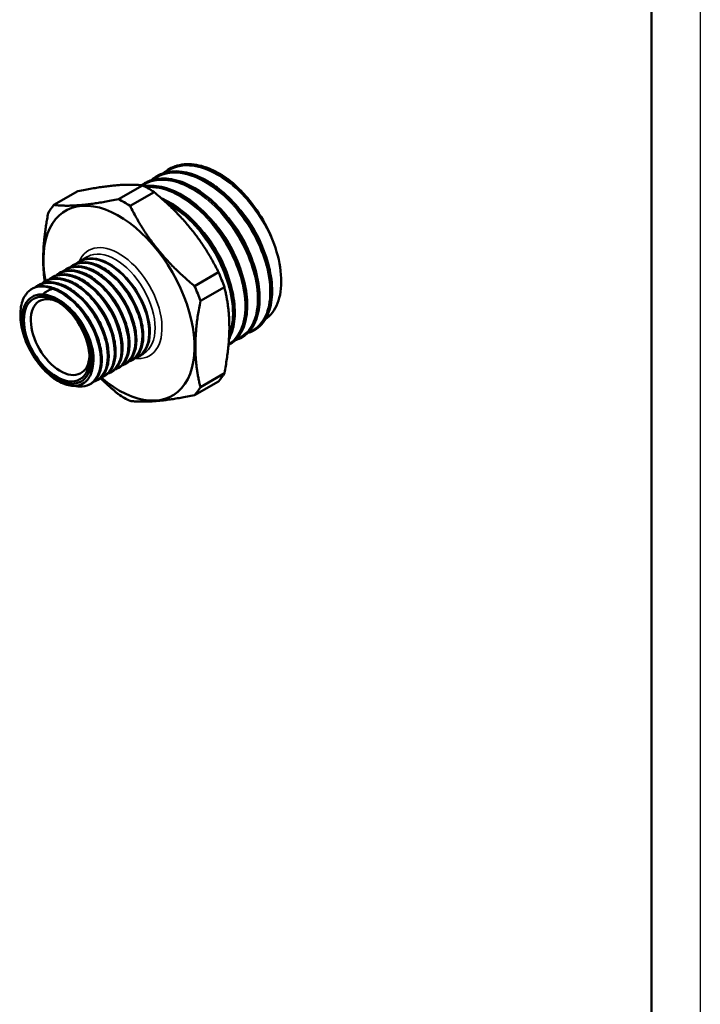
# Model space of a CAD drawing. Header units: millimetres. Extents: x 0 to 698, y -69 to 297.
# Tile 8 of 17: x 140 to 210, y 62 to 163. Entities that reach past the tile are written whole.
import ezdxf

# ---------------------------------------------------------------- set-up
doc = ezdxf.new("R2010")
doc.units = ezdxf.units.MM
for name, color, linetype, lineweight in [('Видимые тонкие (ГОСТ)', 7, 'Continuous', 35), ('Видимый контур (ГОСТ)', 7, 'Continuous', 50), ('Кромка (ГОСТ)', 7, 'Continuous', 50)]:
    doc.layers.add(name, color=color, linetype=linetype, lineweight=lineweight)

# ---------------------------------------------------------------- blocks, each defined once
blk = doc.blocks.new('Рамки ГОСТ_ граница 297x210')
at = {"layer": 'Кромка (ГОСТ)', "lineweight": 25}
blk.add_line((210, 297), (210, 0), dxfattribs=at)
at = {"layer": 'Кромка (ГОСТ)'}
blk.add_line((205, 5), (205, 292), dxfattribs=at)

msp = doc.modelspace()

# ---------------------------------------------------------------- linework, layer by layer
at = {"layer": 'Видимые тонкие (ГОСТ)'}
for centre, major_axis, start_param, end_param in [((150.57, 134.055), (3.11, -5.387), 5.8699766, 9.8291344), ((150.217, 133.851), (-2.86, 4.954), 3.1415927, 6.2831853)]:
    msp.add_ellipse(centre, major_axis=major_axis, ratio=0.5773503, start_param=start_param, end_param=end_param, dxfattribs=at)
for points, knots in [([(166.563, 139.718), (165.795, 141.841), (164.428, 143.968), (162.816, 145.518), (161.204, 147.067), (159.365, 148.021), (157.783, 148.114), (156.835, 148.17), (155.986, 147.917), (155.307, 147.398)], [8.2975348, 8.2975348, 8.2975348, 8.2975348, 9.0644963, 9.0644963, 9.0644963, 9.8312534, 9.8312534, 9.8312534, 10.2900597, 10.2900597, 10.2900597, 10.2900597]), ([(163.822, 131.112), (164.556, 131.386), (165.149, 131.941), (165.525, 132.736), (166.161, 134.08), (166.172, 136.096), (165.54, 138.223), (164.91, 140.347), (163.644, 142.558), (162.077, 144.24), (160.511, 145.921), (158.661, 147.054), (157.019, 147.322), (155.871, 147.51), (154.833, 147.273), (154.033, 146.664)], [13.2578658, 13.2578658, 13.2578658, 13.2578658, 13.7154954, 13.7154954, 13.7154954, 14.4888463, 14.4888463, 14.4888463, 15.2615187, 15.2615187, 15.2615187, 16.0335375, 16.0335375, 16.0335375, 16.573245, 16.573245, 16.573245, 16.573245]), ([(162.55, 130.378), (163.102, 130.581), (163.575, 130.942), (163.933, 131.45), (164.734, 132.587), (164.952, 134.447), (164.515, 136.517), (164.077, 138.586), (162.989, 140.841), (161.531, 142.663), (160.074, 144.484), (158.264, 145.851), (156.576, 146.387), (155.219, 146.818), (153.953, 146.707), (152.989, 146.094)], [19.5410511, 19.5410511, 19.5410511, 19.5410511, 19.8846753, 19.8846753, 19.8846753, 20.653279, 20.653279, 20.653279, 21.4213964, 21.4213964, 21.4213964, 22.1890508, 22.1890508, 22.1890508, 22.8060095, 22.8060095, 22.8060095, 22.8060095]), ([(161.775, 129.877), (161.939, 129.976), (162.092, 130.092), (162.235, 130.225), (163.21, 131.135), (163.643, 132.828), (163.4, 134.834), (163.158, 136.836), (162.246, 139.126), (160.897, 141.071), (159.551, 143.013), (157.784, 144.588), (156.065, 145.36), (155.118, 145.785), (154.191, 145.963), (153.357, 145.896)], [25.9321783, 25.9321783, 25.9321783, 25.9321783, 26.044942, 26.044942, 26.044942, 26.8171047, 26.8171047, 26.8171047, 27.5880218, 27.5880218, 27.5880218, 28.35779, 28.35779, 28.35779, 28.7814967, 28.7814967, 28.7814967, 28.7814967]), ([(161.832, 130.844), (162.097, 131.538), (162.223, 132.375), (162.19, 133.303), (162.123, 135.21), (161.385, 137.486), (160.163, 139.506), (158.943, 141.522), (157.253, 143.26), (155.536, 144.244), (155.502, 144.264), (155.468, 144.284), (155.433, 144.303)], [32.6218734, 32.6218734, 32.6218734, 32.6218734, 32.9959873, 32.9959873, 32.9959873, 33.7639044, 33.7639044, 33.7639044, 34.5301451, 34.5301451, 34.5301451, 34.5454692, 34.5454692, 34.5454692, 34.5454692]), ([(165.761, 138.274), (165.48, 139.414), (164.992, 140.606), (164.333, 141.718), (163.717, 142.756), (162.957, 143.717), (162.13, 144.514)], [8.12800907, 8.12800907, 8.12800907, 8.12800907, 8.60890296, 8.60890296, 8.60890296, 9.05846621, 9.05846621, 9.05846621, 9.05846621]), ([(163.219, 136.804), (162.82, 138.415), (161.992, 140.132), (160.893, 141.577), (160.487, 142.11), (160.046, 142.603), (159.584, 143.046)], [20.69443681, 20.69443681, 20.69443681, 20.69443681, 21.3743446, 21.3743446, 21.3743446, 21.6250466, 21.6250466, 21.6250466, 21.6250466]), ([(164.49, 137.539), (164.142, 138.941), (163.477, 140.422), (162.582, 141.734), (162.068, 142.487), (161.481, 143.18), (160.856, 143.779)], [14.4112515, 14.4112515, 14.4112515, 14.4112515, 15.00258961, 15.00258961, 15.00258961, 15.3418613, 15.3418613, 15.3418613, 15.3418613]), ([(161.948, 136.069), (161.945, 136.08), (161.943, 136.091), (161.94, 136.101), (161.47, 137.992), (160.393, 140.021), (159.006, 141.59), (158.782, 141.844), (158.55, 142.086), (158.312, 142.313)], [26.97762212, 26.97762212, 26.97762212, 26.97762212, 26.98214756, 26.98214756, 26.98214756, 27.77918946, 27.77918946, 27.77918946, 27.90823191, 27.90823191, 27.90823191, 27.90823191]), ([(145.63, 137.725), (146.064, 138.045), (146.607, 138.191), (147.212, 138.133), (148.324, 138.027), (149.625, 137.234), (150.684, 136.029), (151.741, 134.826), (152.538, 133.235), (152.815, 131.803), (153.092, 130.372), (152.847, 129.125), (152.174, 128.49), (152.01, 128.336), (151.823, 128.219), (151.616, 128.138)], [39.9872282, 39.9872282, 39.9872282, 39.9872282, 40.4603898, 40.4603898, 40.4603898, 41.330387, 41.330387, 41.330387, 42.1989863, 42.1989863, 42.1989863, 43.0663236, 43.0663236, 43.0663236, 43.276628, 43.276628, 43.276628, 43.276628]), ([(146.337, 138.135), (146.622, 138.348), (146.954, 138.485), (147.323, 138.534), (148.348, 138.669), (149.637, 138.12), (150.767, 137.078), (151.904, 136.029), (152.86, 134.5), (153.318, 133.02), (153.773, 131.549), (153.73, 130.153), (153.213, 129.311), (152.992, 128.95), (152.686, 128.694), (152.321, 128.549)], [46.2704135, 46.2704135, 46.2704135, 46.2704135, 46.582338, 46.582338, 46.582338, 47.4487544, 47.4487544, 47.4487544, 48.321406, 48.321406, 48.321406, 49.1883512, 49.1883512, 49.1883512, 49.5598133, 49.5598133, 49.5598133, 49.5598133]), ([(143.506, 136.507), (143.587, 136.567), (143.672, 136.622), (143.761, 136.669), (144.67, 137.153), (145.974, 136.91), (147.209, 136.038), (148.389, 135.203), (149.484, 133.811), (150.132, 132.34), (150.788, 130.852), (150.976, 129.31), (150.643, 128.254), (150.435, 127.595), (150.027, 127.133), (149.492, 126.916)], [21.1376722, 21.1376722, 21.1376722, 21.1376722, 21.226528, 21.226528, 21.226528, 22.1339953, 22.1339953, 22.1339953, 23.0018516, 23.0018516, 23.0018516, 23.8796262, 23.8796262, 23.8796262, 24.4270721, 24.4270721, 24.4270721, 24.4270721]), ([(144.212, 136.916), (144.976, 137.477), (146.1, 137.457), (147.244, 136.858), (148.442, 136.232), (149.641, 134.984), (150.441, 133.548), (151.241, 132.112), (151.629, 130.515), (151.486, 129.306), (151.368, 128.318), (150.896, 127.605), (150.202, 127.32)], [27.4208575, 27.4208575, 27.4208575, 27.4208575, 28.2537969, 28.2537969, 28.2537969, 29.125946, 29.125946, 29.125946, 29.9972836, 29.9972836, 29.9972836, 30.7102574, 30.7102574, 30.7102574, 30.7102574]), ([(144.921, 137.32), (145.509, 137.747), (146.3, 137.852), (147.159, 137.594), (148.324, 137.244), (149.591, 136.232), (150.544, 134.907), (151.497, 133.582), (152.119, 131.969), (152.211, 130.618), (152.305, 129.235), (151.842, 128.155), (150.997, 127.763), (150.968, 127.75), (150.94, 127.738), (150.91, 127.726)], [33.7040429, 33.7040429, 33.7040429, 33.7040429, 34.3430135, 34.3430135, 34.3430135, 35.2102069, 35.2102069, 35.2102069, 36.0768279, 36.0768279, 36.0768279, 36.9636188, 36.9636188, 36.9636188, 36.9934427, 36.9934427, 36.9934427, 36.9934427]), ([(142.096, 135.685), (142.547, 136.016), (143.116, 136.16), (143.748, 136.085), (144.87, 135.95), (146.17, 135.129), (147.219, 133.906), (148.268, 132.684), (149.045, 131.083), (149.299, 129.656), (149.553, 128.229), (149.278, 127.002), (148.581, 126.397), (148.432, 126.268), (148.264, 126.167), (148.08, 126.096)], [8.571625, 8.571625, 8.571625, 8.571625, 9.0630925, 9.0630925, 9.0630925, 9.9339463, 9.9339463, 9.9339463, 10.8044183, 10.8044183, 10.8044183, 11.6745171, 11.6745171, 11.6745171, 11.8607631, 11.8607631, 11.8607631, 11.8607631]), ([(142.802, 136.094), (143.075, 136.299), (143.393, 136.433), (143.745, 136.486), (144.765, 136.64), (146.056, 136.106), (147.192, 135.073), (148.327, 134.04), (149.288, 132.527), (149.759, 131.053), (150.23, 129.579), (150.205, 128.17), (149.702, 127.311), (149.479, 126.929), (149.163, 126.658), (148.786, 126.508)], [14.8544869, 14.8544869, 14.8544869, 14.8544869, 15.154467, 15.154467, 15.154467, 16.0228279, 16.0228279, 16.0228279, 16.8908669, 16.8908669, 16.8908669, 17.7585925, 17.7585925, 17.7585925, 18.1438868, 18.1438868, 18.1438868, 18.1438868]), ([(149.817, 135.99), (150.009, 135.806), (150.195, 135.607), (150.372, 135.395), (151.172, 134.442), (151.783, 133.245), (152.065, 132.125)], [41.20546485, 41.20546485, 41.20546485, 41.20546485, 41.37300092, 41.37300092, 41.37300092, 42.12801795, 42.12801795, 42.12801795, 42.12801795]), ([(150.524, 136.398), (150.729, 136.201), (150.926, 135.989), (151.114, 135.762), (151.897, 134.815), (152.493, 133.637), (152.772, 132.534)], [47.48865016, 47.48865016, 47.48865016, 47.48865016, 47.66718073, 47.66718073, 47.66718073, 48.41120326, 48.41120326, 48.41120326, 48.41120326]), ([(143.739, 135.516), (144.919, 135.122), (146.188, 134.061), (147.123, 132.703), (148.058, 131.345), (148.641, 129.718), (148.685, 128.382), (148.729, 127.048), (148.234, 126.031), (147.38, 125.687), (147.014, 125.539), (146.585, 125.516), (146.126, 125.609)], [2.9556898, 2.9556898, 2.9556898, 2.9556898, 3.8294621, 3.8294621, 3.8294621, 4.7027908, 4.7027908, 4.7027908, 5.5756849, 5.5756849, 5.5756849, 5.9500192, 5.9500192, 5.9500192, 5.9500192]), ([(148.403, 135.173), (148.591, 134.993), (148.773, 134.799), (148.947, 134.592), (149.752, 133.637), (150.367, 132.434), (150.651, 131.309)], [28.63909424, 28.63909424, 28.63909424, 28.63909424, 28.80303122, 28.80303122, 28.80303122, 29.56164734, 29.56164734, 29.56164734, 29.56164734]), ([(149.11, 135.582), (149.283, 135.415), (149.452, 135.237), (149.614, 135.047), (150.438, 134.084), (151.07, 132.861), (151.359, 131.717)], [34.92227954, 34.92227954, 34.92227954, 34.92227954, 35.0737697, 35.0737697, 35.0737697, 35.84483264, 35.84483264, 35.84483264, 35.84483264]), ([(142.787, 134.974), (143.797, 134.925), (145.004, 134.219), (145.981, 133.118), (146.958, 132.017), (147.687, 130.545), (147.917, 129.241), (148.05, 128.483), (148.014, 127.791), (147.829, 127.245)], [2.727235, 2.727235, 2.727235, 2.727235, 3.6277032, 3.6277032, 3.6277032, 4.5276981, 4.5276981, 4.5276981, 5.0506197, 5.0506197, 5.0506197, 5.0506197]), ([(144.208, 134.445), (145.301, 133.852), (146.383, 132.68), (147.072, 131.36), (147.49, 130.561), (147.759, 129.719), (147.858, 128.951)], [3.1422338, 3.1422338, 3.1422338, 3.1422338, 4.04476, 4.04476, 4.04476, 4.5911859, 4.5911859, 4.5911859, 4.5911859]), ([(146.989, 134.358), (147.122, 134.23), (147.252, 134.094), (147.379, 133.953), (148.257, 132.97), (148.937, 131.688), (149.238, 130.492)], [16.07272362, 16.07272362, 16.07272362, 16.07272362, 16.18911163, 16.18911163, 16.18911163, 16.99527672, 16.99527672, 16.99527672, 16.99527672]), ([(147.696, 134.766), (147.849, 134.619), (147.998, 134.463), (148.141, 134.298), (148.993, 133.325), (149.649, 132.071), (149.944, 130.901)], [22.35590893, 22.35590893, 22.35590893, 22.35590893, 22.4892853, 22.4892853, 22.4892853, 23.27846203, 23.27846203, 23.27846203, 23.27846203]), ([(146.282, 133.948), (146.43, 133.807), (146.573, 133.657), (146.712, 133.499), (147.571, 132.523), (148.234, 131.261), (148.531, 130.083)], [9.78975383, 9.78975383, 9.78975383, 9.78975383, 9.91827336, 9.91827336, 9.91827336, 10.71227237, 10.71227237, 10.71227237, 10.71227237])]:
    msp.add_open_spline(points, degree=3, knots=knots, dxfattribs=at)
at = {"layer": 'Видимый контур (ГОСТ)'}
for p, q in [((155.729, 147.79), (155.728, 147.789)), ((150.524, 144.686), (152.976, 146.102)), ((153.184, 146.32), (153.183, 146.32)), ((154.456, 147.055), (154.456, 147.055)), ((143.921, 144.097), (146.374, 145.512)), ((151.7, 144.008), (154.152, 145.423)), ((147.357, 138.805), (146.557, 138.343)), ((144.444, 137.123), (144.436, 137.118)), ((145.151, 137.531), (145.143, 137.527)), ((145.858, 137.939), (145.85, 137.935)), ((158.302, 135.794), (160.754, 137.21)), ((143.029, 136.306), (143.021, 136.302)), ((143.737, 136.715), (143.729, 136.71)), ((142.322, 135.898), (142.314, 135.894)), ((158.89, 134.279), (161.342, 135.695)), ((164.408, 131.288), (164.407, 131.288)), ((163.135, 130.554), (163.134, 130.553)), ((161.862, 129.819), (161.862, 129.818)), ((151.931, 128.236), (151.923, 128.232)), ((153.077, 128.897), (152.631, 128.64)), ((149.81, 127.012), (149.802, 127.007)), ((150.517, 127.42), (150.509, 127.415)), ((151.224, 127.828), (151.216, 127.823)), ((148.396, 126.195), (148.388, 126.19)), ((149.103, 126.603), (149.095, 126.599)), ((158.302, 124.639), (160.754, 126.055)), ((158.89, 125.476), (161.342, 126.891)), ((147.689, 125.787), (147.681, 125.782))]:
    msp.add_line(p, q, dxfattribs=at)
for centre, major_axis, start_param, end_param in [((153.564, 135.784), (-6.125, 10.609), 5.4298747, 5.5656996), ((160.635, 139.866), (-4.658, 8.067), 5.0563895, 5.0594625), ((150.57, 134.055), (5.462, -9.46), 5.2591131, 10.4444584), ((151.112, 134.368), (-6.125, 10.609), 0.193887, 0.3297118), ((151.112, 134.368), (6.125, -10.609), 2.2882821, 2.4241069), ((153.564, 135.784), (-6.125, 10.609), 4.3826772, 4.518502), ((144.206, 130.381), (-2.5, 4.33), 5.8662402, 11.411237), ((144.5, 130.551), (-2.86, 4.954), 5.9890977, 6.0598288), ((151.112, 134.368), (6.125, -10.609), 1.2410845, 1.3769093), ((144.56, 130.585), (-2.125, 3.681), 5.5550054, 10.1529579), ((153.564, 135.784), (6.125, -10.609), 0.193887, 0.3297118), ((151.112, 134.368), (6.125, -10.609), 0.193887, 0.3297118), ((151.112, 134.368), (-6.125, 10.609), 2.2882821, 2.4241069)]:
    msp.add_ellipse(centre, major_axis=major_axis, ratio=0.5773503, start_param=start_param, end_param=end_param, dxfattribs=at)
msp.add_ellipse((144.206, 130.381), major_axis=(-2.375, 4.114), ratio=0.5773503, dxfattribs=at)
for points, knots in [([(155.573, 147.691), (155.791, 147.835), (156.026, 147.953), (156.274, 148.043), (157.637, 148.536), (159.418, 148.174), (161.147, 147.063), (161.942, 146.552), (162.725, 145.89), (163.448, 145.118)], [-10.2430398, -10.2430398, -10.2430398, -10.2430398, -10.1031874, -10.1031874, -10.1031874, -9.33595, -9.33595, -9.33595, -8.9833803, -8.9833803, -8.9833803, -8.9833803]), ([(163.43, 145.139), (161.855, 146.812), (160.003, 147.937), (158.359, 148.201), (157.377, 148.359), (156.475, 148.209), (155.733, 147.783)], [2.7032681, 2.7032681, 2.7032681, 2.7032681, 3.4693483, 3.4693483, 3.4693483, 3.9269908, 3.9269908, 3.9269908, 3.9269908]), ([(155.891, 147.878), (156.434, 148.153), (157.061, 148.288), (158.377, 148.264), (159.083, 148.108), (160.374, 147.586), (160.97, 147.257), (161.55, 146.853)], [0, 0, 0, 0, 0.29321035, 0.29321035, 0.58382591, 0.58382591, 0.82382575, 0.82382575, 0.82382575, 0.82382575]), ([(154.303, 146.952), (154.752, 147.248), (155.267, 147.436), (155.83, 147.502), (157.331, 147.677), (159.164, 146.986), (160.849, 145.622), (162.533, 144.259), (164.052, 142.241), (165.013, 140.117), (165.981, 137.974), (166.37, 135.748), (166.088, 134.055), (165.862, 132.701), (165.209, 131.701), (164.269, 131.217)], [-16.5262252, -16.5262252, -16.5262252, -16.5262252, -16.2387766, -16.2387766, -16.2387766, -15.4736208, -15.4736208, -15.4736208, -14.7092547, -14.7092547, -14.7092547, -13.9381489, -13.9381489, -13.9381489, -13.3216442, -13.3216442, -13.3216442, -13.3216442]), ([(164.405, 131.293), (164.744, 131.487), (165.044, 131.749), (165.293, 132.078), (166.13, 133.18), (166.392, 135.016), (165.995, 137.083), (165.598, 139.149), (164.546, 141.424), (163.108, 143.287), (161.67, 145.151), (159.862, 146.582), (158.155, 147.189), (156.77, 147.681), (155.465, 147.624), (154.458, 147.051)], [7.0685835, 7.0685835, 7.0685835, 7.0685835, 7.2964178, 7.2964178, 7.2964178, 8.0612052, 8.0612052, 8.0612052, 8.8257971, 8.8257971, 8.8257971, 9.590199, 9.590199, 9.590199, 10.2101761, 10.2101761, 10.2101761, 10.2101761]), ([(154.619, 147.143), (155.161, 147.418), (155.788, 147.553), (157.105, 147.529), (157.81, 147.373), (158.816, 146.966), (159.118, 146.821), (159.57, 146.571), (159.722, 146.481), (159.948, 146.339), (160.024, 146.29), (160.325, 146.089), (160.551, 145.926), (161.447, 145.225), (162.106, 144.588), (163.338, 143.143), (163.92, 142.309), (164.898, 140.589), (165.306, 139.68), (165.903, 137.899), (166.101, 137.005), (166.263, 135.342), (166.23, 134.552), (165.938, 133.172), (165.675, 132.565), (165.09, 131.802), (164.83, 131.559), (164.54, 131.369)], [0, 0, 0, 0, 0.2932103, 0.2932103, 0.5838259, 0.5838259, 0.7066925, 0.7066925, 0.7688027, 0.7688027, 0.7998736, 0.7998736, 0.8931896, 0.8931896, 1.1760509, 1.1760509, 1.4740504, 1.4740504, 1.7709883, 1.7709883, 2.0680396, 2.0680396, 2.3658211, 2.3658211, 2.6642938, 2.6642938, 2.8453743, 2.8453743, 2.8453743, 2.8453743]), ([(153.03, 146.216), (153.661, 146.627), (154.418, 146.828), (155.253, 146.79), (156.84, 146.717), (158.69, 145.778), (160.319, 144.235), (162.005, 142.639), (163.435, 140.412), (164.214, 138.201), (164.975, 136.045), (165.109, 133.93), (164.595, 132.442), (164.278, 131.527), (163.719, 130.857), (162.994, 130.486)], [-22.8094105, -22.8094105, -22.8094105, -22.8094105, -22.4072692, -22.4072692, -22.4072692, -21.6426835, -21.6426835, -21.6426835, -20.8514771, -20.8514771, -20.8514771, -20.0796284, -20.0796284, -20.0796284, -19.6048295, -19.6048295, -19.6048295, -19.6048295]), ([(153.142, 146.018), (153.388, 146.058), (153.643, 146.076), (154.559, 146.059), (155.265, 145.903), (156.695, 145.325), (157.437, 144.889), (158.86, 143.797), (159.557, 143.126), (160.817, 141.639), (161.397, 140.806), (162.369, 139.084), (162.774, 138.175), (163.367, 136.395), (163.561, 135.502), (163.718, 133.841), (163.682, 133.053), (163.384, 131.678), (163.117, 131.073), (162.534, 130.322), (162.279, 130.085), (161.994, 129.9)], [0.177834, 0.177834, 0.177834, 0.177834, 0.2932103, 0.2932103, 0.5838259, 0.5838259, 0.8808781, 0.8808781, 1.1791241, 1.1791241, 1.4765997, 1.4765997, 1.7735527, 1.7735527, 2.0706089, 2.0706089, 2.368403, 2.368403, 2.6668725, 2.6668725, 2.8440882, 2.8440882, 2.8440882, 2.8440882]), ([(161.862, 129.819), (162.963, 130.457), (163.615, 131.861), (163.635, 133.671), (163.656, 135.537), (163.005, 137.815), (161.843, 139.882), (160.681, 141.948), (159.022, 143.781), (157.297, 144.88), (155.858, 145.797), (154.386, 146.194), (153.15, 146.012)], [19.6349541, 19.6349541, 19.6349541, 19.6349541, 20.3771506, 20.3771506, 20.3771506, 21.1423312, 21.1423312, 21.1423312, 21.9071045, 21.9071045, 21.9071045, 22.5453136, 22.5453136, 22.5453136, 22.5453136]), ([(153.152, 146.007), (153.709, 146.094), (154.313, 146.066), (154.943, 145.916), (156.622, 145.518), (158.471, 144.264), (160.001, 142.502), (161.531, 140.741), (162.725, 138.494), (163.276, 136.376), (163.826, 134.26), (163.728, 132.298), (163.021, 131.029), (162.708, 130.467), (162.278, 130.043), (161.762, 129.773)], [-28.8283241, -28.8283241, -28.8283241, -28.8283241, -28.5401525, -28.5401525, -28.5401525, -27.7717516, -27.7717516, -27.7717516, -27.0039091, -27.0039091, -27.0039091, -26.2366013, -26.2366013, -26.2366013, -25.8968904, -25.8968904, -25.8968904, -25.8968904]), ([(163.134, 130.556), (163.308, 130.654), (163.471, 130.772), (163.622, 130.908), (164.618, 131.804), (165.074, 133.491), (164.851, 135.501), (164.628, 137.51), (163.731, 139.818), (162.387, 141.791), (161.045, 143.762), (159.273, 145.375), (157.537, 146.184), (155.918, 146.939), (154.347, 146.986), (153.184, 146.32)], [13.3517688, 13.3517688, 13.3517688, 13.3517688, 13.4683914, 13.4683914, 13.4683914, 14.2382798, 14.2382798, 14.2382798, 15.0075506, 15.0075506, 15.0075506, 15.7762279, 15.7762279, 15.7762279, 16.4933614, 16.4933614, 16.4933614, 16.4933614]), ([(153.346, 146.408), (153.888, 146.683), (154.515, 146.818), (155.832, 146.794), (156.537, 146.638), (157.967, 146.06), (158.71, 145.624), (160.133, 144.532), (160.83, 143.861), (162.09, 142.374), (162.669, 141.541), (163.642, 139.819), (164.047, 138.91), (164.64, 137.13), (164.834, 136.237), (164.99, 134.576), (164.954, 133.788), (164.657, 132.412), (164.39, 131.808), (163.806, 131.057), (163.551, 130.82), (163.267, 130.635)], [0, 0, 0, 0, 0.2932103, 0.2932103, 0.5838259, 0.5838259, 0.8808781, 0.8808781, 1.1791241, 1.1791241, 1.4765997, 1.4765997, 1.7735527, 1.7735527, 2.0706089, 2.0706089, 2.368403, 2.368403, 2.6668725, 2.6668725, 2.8440882, 2.8440882, 2.8440882, 2.8440882]), ([(163.43, 145.139), (162.909, 145.721), (162.442, 146.146), (161.849, 146.638), (161.656, 146.78), (161.55, 146.853)], [-0.083958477, -0.083958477, -0.083958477, -0.083958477, -0.041841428, -0.041841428, -0.012325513, -0.012325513, -0.012325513, -0.012325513]), ([(166.563, 139.718), (166.252, 140.666), (165.824, 141.621), (164.766, 143.466), (164.137, 144.344), (163.448, 145.118)], [-0.63773606, -0.63773606, -0.63773606, -0.63773606, -0.3231922, -0.3231922, 0, 0, 0, 0]), ([(154.868, 144.811), (155.537, 144.521), (156.22, 144.112), (157.587, 143.062), (158.284, 142.391), (159.545, 140.904), (160.124, 140.071), (161.096, 138.349), (161.502, 137.44), (162.094, 135.66), (162.288, 134.767), (162.445, 133.106), (162.409, 132.318), (162.161, 131.175), (162.011, 130.755), (161.814, 130.387)], [0.6069798, 0.6069798, 0.6069798, 0.6069798, 0.8808781, 0.8808781, 1.1791241, 1.1791241, 1.4765997, 1.4765997, 1.7735527, 1.7735527, 2.0706089, 2.0706089, 2.368403, 2.368403, 2.566308, 2.566308, 2.566308, 2.566308]), ([(161.812, 130.425), (162.04, 130.868), (162.201, 131.384), (162.287, 131.962), (162.541, 133.667), (162.128, 135.887), (161.148, 138.014), (160.17, 140.138), (158.634, 142.146), (156.943, 143.489), (156.294, 144.003), (155.626, 144.417), (154.964, 144.721)], [26.2615193, 26.2615193, 26.2615193, 26.2615193, 26.521303, 26.521303, 26.521303, 27.2878236, 27.2878236, 27.2878236, 28.0534167, 28.0534167, 28.0534167, 28.3467617, 28.3467617, 28.3467617, 28.3467617]), ([(154.965, 144.726), (156.512, 144.006), (158.095, 142.659), (159.373, 140.973), (160.825, 139.056), (161.866, 136.723), (162.22, 134.633), (162.501, 132.975), (162.348, 131.486), (161.814, 130.423)], [-34.6296298, -34.6296298, -34.6296298, -34.6296298, -33.9436337, -33.9436337, -33.9436337, -33.1636258, -33.1636258, -33.1636258, -32.5449656, -32.5449656, -32.5449656, -32.5449656]), ([(165.532, 132.415), (166.078, 132.777), (166.501, 133.329), (167.062, 134.759), (167.189, 135.629), (167.118, 137.577), (166.917, 138.637), (166.563, 139.718)], [-1.0610141, -1.0610141, -1.0610141, -1.0610141, -0.7127824, -0.7127824, -0.3583329, -0.3583329, 0, 0, 0, 0]), ([(145.722, 137.854), (145.753, 137.876), (145.785, 137.896), (145.818, 137.916), (146.669, 138.428), (147.898, 138.28), (149.099, 137.526), (150.298, 136.774), (151.447, 135.433), (152.17, 133.963), (152.891, 132.496), (153.174, 130.926), (152.935, 129.791), (152.772, 129.016), (152.367, 128.453), (151.806, 128.176)], [40.0111837, 40.0111837, 40.0111837, 40.0111837, 40.0443925, 40.0443925, 40.0443925, 40.9131815, 40.9131815, 40.9131815, 41.7805133, 41.7805133, 41.7805133, 42.6465238, 42.6465238, 42.6465238, 43.2376816, 43.2376816, 43.2376816, 43.2376816]), ([(151.931, 128.237), (152.008, 128.281), (152.081, 128.33), (152.151, 128.386), (152.874, 128.963), (153.18, 130.174), (152.953, 131.601), (152.726, 133.027), (151.97, 134.644), (150.931, 135.896), (149.892, 137.148), (148.588, 138.013), (147.45, 138.192), (146.855, 138.285), (146.311, 138.191), (145.862, 137.932)], [-49.4800843, -49.4800843, -49.4800843, -49.4800843, -49.3964645, -49.3964645, -49.3964645, -48.5278286, -48.5278286, -48.5278286, -47.6595663, -47.6595663, -47.6595663, -46.7916688, -46.7916688, -46.7916688, -46.3384916, -46.3384916, -46.3384916, -46.3384916]), ([(145.992, 138.01), (146.327, 138.172), (146.713, 138.248), (147.524, 138.218), (147.958, 138.114), (148.835, 137.744), (149.289, 137.47), (150.158, 136.786), (150.582, 136.369), (151.348, 135.447), (151.698, 134.932), (152.285, 133.87), (152.528, 133.31), (152.879, 132.217), (152.992, 131.669), (153.076, 130.653), (153.047, 130.172), (152.852, 129.336), (152.683, 128.97), (152.332, 128.537), (152.194, 128.409), (152.041, 128.305)], [0, 0, 0, 0, 0.180547, 0.180547, 0.3594617, 0.3594617, 0.5419337, 0.5419337, 0.7249667, 0.7249667, 0.907564, 0.907564, 1.0898859, 1.0898859, 1.2722796, 1.2722796, 1.4550896, 1.4550896, 1.6382403, 1.6382403, 1.7346471, 1.7346471, 1.7346471, 1.7346471]), ([(146.227, 138.107), (146.255, 138.132), (146.284, 138.156), (146.351, 138.208), (146.39, 138.236), (146.429, 138.263)], [1.693972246, 1.693972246, 1.693972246, 1.693972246, 1.712144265, 1.712144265, 1.735040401, 1.735040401, 1.735040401, 1.735040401]), ([(146.43, 138.26), (147.095, 138.704), (148.002, 138.749), (148.962, 138.368), (150.163, 137.89), (151.426, 136.75), (152.326, 135.346), (153.22, 133.954), (153.743, 132.327), (153.728, 131.024), (153.715, 129.843), (153.262, 128.947), (152.515, 128.58)], [46.2943691, 46.2943691, 46.2943691, 46.2943691, 46.9927292, 46.9927292, 46.9927292, 47.8673033, 47.8673033, 47.8673033, 48.7350248, 48.7350248, 48.7350248, 49.5208669, 49.5208669, 49.5208669, 49.5208669]), ([(143.603, 136.624), (144.158, 136.996), (144.879, 137.097), (145.663, 136.89), (146.862, 136.575), (148.188, 135.547), (149.181, 134.177), (150.158, 132.831), (150.797, 131.182), (150.888, 129.805), (150.979, 128.429), (150.523, 127.351), (149.689, 126.947), (149.689, 126.947), (149.688, 126.947), (149.688, 126.946)], [21.1616278, 21.1616278, 21.1616278, 21.1616278, 21.7449244, 21.7449244, 21.7449244, 22.6361918, 22.6361918, 22.6361918, 23.5124651, 23.5124651, 23.5124651, 24.3876978, 24.3876978, 24.3876978, 24.3881257, 24.3881257, 24.3881257, 24.3881257]), ([(149.806, 127.019), (150.14, 127.21), (150.413, 127.507), (150.6, 127.901), (151.047, 128.841), (150.997, 130.311), (150.456, 131.806), (149.915, 133.299), (148.894, 134.789), (147.728, 135.764), (146.562, 136.738), (145.272, 137.18), (144.283, 136.934), (144.089, 136.886), (143.907, 136.811), (143.738, 136.712)], [-30.6305284, -30.6305284, -30.6305284, -30.6305284, -30.2663496, -30.2663496, -30.2663496, -29.3966962, -29.3966962, -29.3966962, -28.5278265, -28.5278265, -28.5278265, -27.6597058, -27.6597058, -27.6597058, -27.4889357, -27.4889357, -27.4889357, -27.4889357]), ([(143.87, 136.786), (144.206, 136.948), (144.592, 137.023), (145.403, 136.993), (145.836, 136.89), (146.714, 136.519), (147.168, 136.245), (148.036, 135.562), (148.461, 135.144), (149.226, 134.222), (149.577, 133.707), (150.163, 132.645), (150.406, 132.086), (150.758, 130.992), (150.871, 130.444), (150.954, 129.428), (150.926, 128.948), (150.731, 128.111), (150.562, 127.745), (150.211, 127.313), (150.073, 127.184), (149.92, 127.08)], [0, 0, 0, 0, 0.180547, 0.180547, 0.3594617, 0.3594617, 0.5419337, 0.5419337, 0.7249667, 0.7249667, 0.907564, 0.907564, 1.0898859, 1.0898859, 1.2722796, 1.2722796, 1.4550896, 1.4550896, 1.6382403, 1.6382403, 1.7346471, 1.7346471, 1.7346471, 1.7346471]), ([(144.312, 137.031), (144.723, 137.31), (145.225, 137.442), (145.782, 137.4), (146.898, 137.315), (148.212, 136.535), (149.288, 135.331), (150.363, 134.128), (151.182, 132.525), (151.477, 131.073), (151.772, 129.622), (151.54, 128.348), (150.87, 127.69), (150.729, 127.551), (150.569, 127.441), (150.393, 127.358)], [27.4448131, 27.4448131, 27.4448131, 27.4448131, 27.8789614, 27.8789614, 27.8789614, 28.7495417, 28.7495417, 28.7495417, 29.6192988, 29.6192988, 29.6192988, 30.4882678, 30.4882678, 30.4882678, 30.671311, 30.671311, 30.671311, 30.671311]), ([(150.513, 127.427), (151.001, 127.712), (151.357, 128.227), (151.515, 128.919), (151.775, 130.052), (151.502, 131.638), (150.777, 133.124), (150.053, 134.608), (148.893, 135.964), (147.683, 136.72), (146.5, 137.459), (145.292, 137.611), (144.444, 137.123)], [-36.9137137, -36.9137137, -36.9137137, -36.9137137, -36.378844, -36.378844, -36.378844, -35.5027071, -35.5027071, -35.5027071, -34.627606, -34.627606, -34.627606, -33.772121, -33.772121, -33.772121, -33.772121]), ([(144.578, 137.194), (144.913, 137.356), (145.299, 137.431), (146.11, 137.402), (146.544, 137.298), (147.421, 136.928), (147.875, 136.653), (148.743, 135.97), (149.168, 135.552), (149.933, 134.631), (150.284, 134.115), (150.87, 133.054), (151.114, 132.494), (151.465, 131.4), (151.578, 130.853), (151.662, 129.837), (151.633, 129.356), (151.438, 128.52), (151.269, 128.154), (150.918, 127.721), (150.78, 127.593), (150.627, 127.489)], [0, 0, 0, 0, 0.180547, 0.180547, 0.3594617, 0.3594617, 0.5419337, 0.5419337, 0.7249667, 0.7249667, 0.907564, 0.907564, 1.0898859, 1.0898859, 1.2722796, 1.2722796, 1.4550896, 1.4550896, 1.6382403, 1.6382403, 1.7346471, 1.7346471, 1.7346471, 1.7346471]), ([(145.017, 137.442), (145.233, 137.591), (145.475, 137.698), (145.738, 137.758), (146.733, 137.982), (148.022, 137.521), (149.18, 136.537), (150.338, 135.553), (151.346, 134.065), (151.876, 132.578), (152.406, 131.093), (152.449, 129.637), (152.003, 128.705), (151.795, 128.271), (151.482, 127.955), (151.098, 127.77)], [33.7279984, 33.7279984, 33.7279984, 33.7279984, 33.95695, 33.95695, 33.95695, 34.8224917, 34.8224917, 34.8224917, 35.6874487, 35.6874487, 35.6874487, 36.551854, 36.551854, 36.551854, 36.9544963, 36.9544963, 36.9544963, 36.9544963]), ([(151.223, 127.83), (151.896, 128.226), (152.303, 129.079), (152.321, 130.187), (152.342, 131.484), (151.829, 133.105), (150.943, 134.499), (150.057, 135.892), (148.815, 137.032), (147.623, 137.528), (146.7, 137.913), (145.819, 137.905), (145.152, 137.528)], [-43.196899, -43.196899, -43.196899, -43.196899, -42.4573569, -42.4573569, -42.4573569, -41.5914706, -41.5914706, -41.5914706, -40.7258901, -40.7258901, -40.7258901, -40.0553063, -40.0553063, -40.0553063, -40.0553063]), ([(145.285, 137.602), (145.62, 137.764), (146.006, 137.84), (146.817, 137.81), (147.251, 137.706), (148.128, 137.336), (148.582, 137.061), (149.45, 136.378), (149.875, 135.961), (150.64, 135.039), (150.991, 134.524), (151.577, 133.462), (151.821, 132.902), (152.172, 131.809), (152.285, 131.261), (152.369, 130.245), (152.34, 129.764), (152.145, 128.928), (151.976, 128.562), (151.625, 128.129), (151.487, 128.001), (151.334, 127.897)], [0, 0, 0, 0, 0.180547, 0.180547, 0.3594617, 0.3594617, 0.5419337, 0.5419337, 0.7249667, 0.7249667, 0.907564, 0.907564, 1.0898859, 1.0898859, 1.2722796, 1.2722796, 1.4550896, 1.4550896, 1.6382403, 1.6382403, 1.7346471, 1.7346471, 1.7346471, 1.7346471]), ([(142.188, 135.811), (142.329, 135.909), (142.482, 135.988), (142.644, 136.047), (143.588, 136.39), (144.863, 136.051), (146.046, 135.15), (147.229, 134.25), (148.3, 132.807), (148.907, 131.315), (149.513, 129.824), (149.646, 128.314), (149.271, 127.301), (149.068, 126.752), (148.718, 126.355), (148.269, 126.137)], [8.5952572, 8.5952572, 8.5952572, 8.5952572, 8.745238, 8.745238, 8.745238, 9.6143083, 9.6143083, 9.6143083, 10.4829953, 10.4829953, 10.4829953, 11.3513077, 11.3513077, 11.3513077, 11.8217551, 11.8217551, 11.8217551, 11.8217551]), ([(148.396, 126.195), (149.189, 126.653), (149.596, 127.762), (149.47, 129.141), (149.343, 130.52), (148.685, 132.144), (147.705, 133.46), (146.727, 134.774), (145.446, 135.757), (144.281, 136.072), (143.547, 136.27), (142.867, 136.2), (142.326, 135.891)], [-18.0641578, -18.0641578, -18.0641578, -18.0641578, -17.198129, -17.198129, -17.198129, -16.3323329, -16.3323329, -16.3323329, -15.4677011, -15.4677011, -15.4677011, -14.9225651, -14.9225651, -14.9225651, -14.9225651]), ([(142.456, 135.969), (142.791, 136.131), (143.178, 136.207), (143.988, 136.177), (144.422, 136.073), (145.299, 135.703), (145.754, 135.428), (146.622, 134.745), (147.047, 134.328), (147.812, 133.406), (148.163, 132.891), (148.749, 131.829), (148.992, 131.269), (149.344, 130.176), (149.457, 129.628), (149.54, 128.612), (149.512, 128.131), (149.317, 127.295), (149.147, 126.929), (148.797, 126.496), (148.658, 126.368), (148.505, 126.264)], [0, 0, 0, 0, 0.180547, 0.180547, 0.3594617, 0.3594617, 0.5419337, 0.5419337, 0.7249667, 0.7249667, 0.907564, 0.907564, 1.0898859, 1.0898859, 1.2722796, 1.2722796, 1.4550896, 1.4550896, 1.6382403, 1.6382403, 1.7346471, 1.7346471, 1.7346471, 1.7346471]), ([(142.893, 136.221), (143.662, 136.738), (144.764, 136.701), (145.885, 136.115), (147.085, 135.487), (148.286, 134.241), (149.093, 132.803), (149.899, 131.366), (150.299, 129.764), (150.167, 128.542), (150.063, 127.576), (149.628, 126.862), (148.979, 126.541)], [14.8784425, 14.8784425, 14.8784425, 14.8784425, 15.6875492, 15.6875492, 15.6875492, 16.5537928, 16.5537928, 16.5537928, 17.4197211, 17.4197211, 17.4197211, 18.1049404, 18.1049404, 18.1049404, 18.1049404]), ([(149.102, 126.606), (149.243, 126.686), (149.373, 126.785), (149.489, 126.904), (150.145, 127.573), (150.365, 128.849), (150.064, 130.296), (149.749, 131.808), (148.867, 133.477), (147.727, 134.688), (146.623, 135.861), (145.299, 136.581), (144.199, 136.596), (143.767, 136.601), (143.373, 136.498), (143.034, 136.3)], [-24.3473431, -24.3473431, -24.3473431, -24.3473431, -24.1940327, -24.1940327, -24.1940327, -23.3291488, -23.3291488, -23.3291488, -22.424998, -22.424998, -22.424998, -21.5493285, -21.5493285, -21.5493285, -21.2057504, -21.2057504, -21.2057504, -21.2057504]), ([(143.163, 136.377), (143.498, 136.539), (143.885, 136.615), (144.695, 136.585), (145.129, 136.481), (146.007, 136.111), (146.461, 135.837), (147.329, 135.153), (147.754, 134.736), (148.519, 133.814), (148.87, 133.299), (149.456, 132.237), (149.699, 131.677), (150.051, 130.584), (150.164, 130.036), (150.247, 129.02), (150.219, 128.539), (150.024, 127.703), (149.855, 127.337), (149.504, 126.904), (149.365, 126.776), (149.213, 126.672)], [0, 0, 0, 0, 0.180547, 0.180547, 0.3594617, 0.3594617, 0.5419337, 0.5419337, 0.7249667, 0.7249667, 0.907564, 0.907564, 1.0898859, 1.0898859, 1.2722796, 1.2722796, 1.4550896, 1.4550896, 1.6382403, 1.6382403, 1.7346471, 1.7346471, 1.7346471, 1.7346471]), ([(140.697, 134.257), (140.84, 134.67), (141.054, 135.01), (141.612, 135.523), (141.957, 135.688), (142.345, 135.747)], [-0.38330572, -0.38330572, -0.38330572, -0.38330572, -0.19461478, -0.19461478, 0, 0, 0, 0]), ([(142.073, 135.686), (142.436, 135.795), (142.845, 135.814), (143.689, 135.674), (144.134, 135.514), (145.018, 135.039), (145.468, 134.715), (146.313, 133.947), (146.719, 133.493), (147.435, 132.515), (147.754, 131.98), (148.271, 130.896), (148.475, 130.334), (148.744, 129.253), (148.813, 128.721), (148.808, 127.752), (148.734, 127.303), (148.452, 126.543), (148.241, 126.223), (147.918, 125.942), (147.859, 125.897), (147.798, 125.856)], [0, 0, 0, 0, 0.1813366, 0.1813366, 0.3614916, 0.3614916, 0.5444044, 0.5444044, 0.7273168, 0.7273168, 0.9097928, 0.9097928, 1.0920982, 1.0920982, 1.2745906, 1.2745906, 1.45757, 1.45757, 1.6405078, 1.6405078, 1.6788316, 1.6788316, 1.6788316, 1.6788316]), ([(147.686, 125.79), (148.292, 126.148), (148.687, 126.868), (148.77, 127.821), (148.877, 129.062), (148.45, 130.672), (147.624, 132.101), (146.794, 133.537), (145.574, 134.764), (144.37, 135.359), (143.656, 135.711), (142.952, 135.846), (142.345, 135.747)], [-11.7809725, -11.7809725, -11.7809725, -11.7809725, -11.1152526, -11.1152526, -11.1152526, -10.2484581, -10.2484581, -10.2484581, -9.3780843, -9.3780843, -9.3780843, -8.8627363, -8.8627363, -8.8627363, -8.8627363]), ([(142.592, 135.77), (143.661, 135.831), (144.977, 135.192), (146.101, 134.076), (147.225, 132.961), (148.137, 131.391), (148.538, 129.909), (148.938, 128.428), (148.821, 127.061), (148.237, 126.282), (148.054, 126.037), (147.826, 125.851), (147.564, 125.727)], [2.6502821, 2.6502821, 2.6502821, 2.6502821, 3.52228, 3.52228, 3.52228, 4.3938332, 4.3938332, 4.3938332, 5.2649505, 5.2649505, 5.2649505, 5.5385698, 5.5385698, 5.5385698, 5.5385698]), ([(142.592, 135.77), (142.932, 135.783), (143.244, 135.719), (143.597, 135.601), (143.68, 135.564), (143.725, 135.537), (143.733, 135.532), (143.739, 135.526), (143.741, 135.525), (143.742, 135.523), (143.742, 135.522), (143.742, 135.521), (143.742, 135.521), (143.742, 135.52), (143.742, 135.52), (143.742, 135.519), (143.742, 135.519), (143.742, 135.518), (143.741, 135.518), (143.74, 135.517), (143.74, 135.517), (143.739, 135.516)], [-0.052404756, -0.052404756, -0.052404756, -0.052404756, -0.019191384, -0.019191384, -0.004287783, -0.004287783, -0.001754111, -0.001754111, -0.001108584, -0.001108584, -0.000860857, -0.000860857, -0.00072755, -0.00072755, -0.000623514, -0.000623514, -0.000510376, -0.000510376, -0.000340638, -0.000340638, 0, 0, 0, 0]), ([(143.739, 135.516), (143.563, 135.453), (143.393, 135.375), (143.075, 135.193), (142.927, 135.09), (142.787, 134.974)], [-0.14286556, -0.14286556, -0.14286556, -0.14286556, -0.0698732, -0.0698732, 0, 0, 0, 0]), ([(146.322, 132.485), (146.585, 132.134), (146.823, 131.758), (147.24, 130.976), (147.417, 130.572), (147.766, 129.563), (147.889, 128.966), (147.954, 127.851), (147.892, 127.344), (147.589, 126.49), (147.349, 126.153), (146.718, 125.697), (146.333, 125.585), (145.466, 125.607), (144.992, 125.742), (144.018, 126.249), (143.526, 126.617), (142.592, 127.544), (142.159, 128.095), (141.409, 129.312), (141.101, 129.967), (140.656, 131.297), (140.525, 131.959), (140.46, 133.204), (140.53, 133.773), (140.697, 134.257)], [-2.3740729, -2.3740729, -2.3740729, -2.3740729, -2.240883, -2.240883, -2.1066994, -2.1066994, -1.90575, -1.90575, -1.7026391, -1.7026391, -1.4973674, -1.4973674, -1.2899353, -1.2899353, -1.0803432, -1.0803432, -0.8685917, -0.8685917, -0.6546812, -0.6546812, -0.4386121, -0.4386121, -0.2203849, -0.2203849, 0, 0, 0, 0]), ([(142.787, 134.974), (142.786, 134.973), (142.785, 134.972), (142.785, 134.971), (142.784, 134.971), (142.784, 134.97), (142.784, 134.97), (142.784, 134.969), (142.784, 134.969), (142.784, 134.968), (142.784, 134.968), (142.785, 134.966), (142.785, 134.966), (142.787, 134.964), (142.79, 134.962), (142.803, 134.955), (142.821, 134.95), (142.864, 134.939), (142.896, 134.932), (142.933, 134.924)], [-0.283734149, -0.283734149, -0.283734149, -0.283734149, -0.28108413, -0.28108413, -0.279770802, -0.279770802, -0.278789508, -0.278789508, -0.277754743, -0.277754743, -0.27625669, -0.27625669, -0.273612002, -0.273612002, -0.264954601, -0.264954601, -0.235074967, -0.235074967, -0.196958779, -0.196958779, -0.196958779, -0.196958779]), ([(144.208, 134.445), (143.848, 134.653), (143.491, 134.799), (143.07, 134.899), (142.999, 134.913), (142.933, 134.924)], [0, 0, 0, 0, 0.15301499, 0.15301499, 0.18585003, 0.18585003, 0.18585003, 0.18585003]), ([(145.484, 133.45), (145.417, 133.515), (145.347, 133.583), (144.926, 133.97), (144.569, 134.236), (144.208, 134.445)], [0.05904019, 0.05904019, 0.05904019, 0.05904019, 0.07773639, 0.07773639, 0.16496358, 0.16496358, 0.16496358, 0.16496358]), ([(147.566, 125.722), (147.257, 125.572), (146.897, 125.509), (146.377, 125.544), (146.232, 125.566), (146.085, 125.599)], [0, 0, 0, 0, 0.17920544, 0.17920544, 0.2452697, 0.2452697, 0.2452697, 0.2452697])]:
    msp.add_open_spline(points, degree=3, knots=knots, dxfattribs=at)
for points in [[(155.131, 147.353), (155.27, 147.479), (155.417, 147.592), (155.571, 147.693)], [(152.868, 146.114), (152.919, 146.152), (152.972, 146.188), (153.026, 146.223)], [(153.858, 146.618), (153.997, 146.744), (154.144, 146.857), (154.299, 146.958)], [(144.105, 136.882), (144.17, 136.938), (144.237, 136.99), (144.307, 137.038)], [(144.812, 137.29), (144.877, 137.347), (144.944, 137.399), (145.014, 137.446)], [(145.52, 137.699), (145.584, 137.755), (145.652, 137.807), (145.722, 137.854)], [(142.691, 136.066), (142.756, 136.122), (142.823, 136.174), (142.893, 136.221)], [(143.398, 136.474), (143.463, 136.53), (143.53, 136.582), (143.6, 136.63)], [(141.984, 135.657), (142.049, 135.714), (142.116, 135.766), (142.186, 135.813)], [(145.484, 133.45), (145.779, 133.159), (146.059, 132.835), (146.322, 132.485)], [(164.271, 131.214), (164.098, 131.127), (163.916, 131.056), (163.725, 131.002)], [(162.998, 130.479), (162.825, 130.392), (162.643, 130.321), (162.452, 130.268)], [(151.809, 128.171), (151.727, 128.131), (151.64, 128.098), (151.551, 128.07)], [(152.516, 128.579), (152.434, 128.54), (152.348, 128.506), (152.258, 128.478)], [(149.688, 126.946), (149.605, 126.907), (149.519, 126.873), (149.43, 126.845)], [(150.395, 127.355), (150.312, 127.315), (150.226, 127.281), (150.137, 127.253)], [(151.102, 127.763), (151.019, 127.723), (150.933, 127.689), (150.844, 127.662)], [(148.273, 126.13), (148.191, 126.09), (148.105, 126.056), (148.016, 126.029)], [(148.981, 126.538), (148.898, 126.498), (148.812, 126.465), (148.723, 126.437)]]:
    msp.add_open_spline(points, degree=3, dxfattribs=at)
for points, weights in [([(152.976, 146.102), (150.643, 146.366), (146.374, 145.512)], [1.00000128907, 1.11363779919, 1.00000128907]), ([(160.754, 137.21), (158.422, 141.876), (154.152, 145.423)], [1.00000128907, 1.11363779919, 1.00000128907]), ([(143.921, 144.097), (146.254, 143.832), (150.524, 144.686)], [1.00000128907, 1.11363779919, 1.00000128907]), ([(142.978, 136.276), (142.56, 139.299), (143.334, 143.26)], [1.03893065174, 1.08870081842, 1.00000128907]), ([(151.7, 144.008), (154.032, 139.342), (158.302, 135.794)], [1.00000128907, 1.11363779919, 1.00000128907]), ([(161.342, 126.891), (162.311, 131.852), (161.342, 135.695)], [1.00000128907, 1.11363779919, 1.00000128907]), ([(158.89, 134.279), (157.921, 129.318), (158.89, 125.476)], [1.00000128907, 1.11363779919, 1.00000128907]), ([(150.524, 124.728), (149.518, 125.564), (148.671, 126.391)], [1.00000128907, 1.02462366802, 1.03857585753]), ([(158.302, 124.639), (154.032, 123.785), (151.7, 124.05)], [1.00000128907, 1.11363779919, 1.00000128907])]:
    msp.add_rational_spline(points, weights, degree=2, dxfattribs=at)

# ---------------------------------------------------------------- block references
msp.add_blockref('Рамки ГОСТ_ граница 297x210', (0, 0))

doc.saveas('drawing.dxf')
